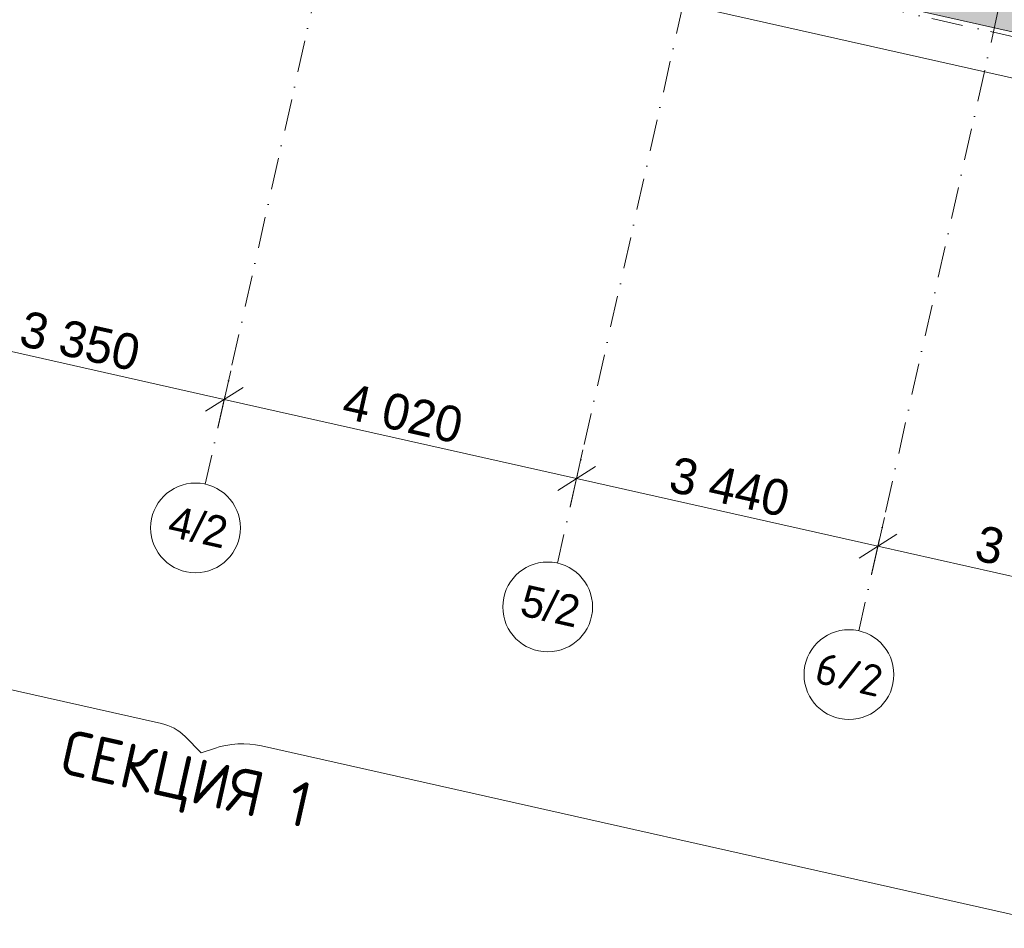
# Model space of a CAD drawing. Header units: millimetres. Extents: x -6990425 to -6520160, y 6117771 to 6220266.
# Tile 3 of 115: x -6950871 to -6939905, y 6122890 to 6133014. Entities that reach past the tile are written whole.
import ezdxf
from ezdxf.enums import TextEntityAlignment as Align

# ---------------------------------------------------------------- set-up
doc = ezdxf.new("R2010")
doc.units = ezdxf.units.MM
doc.header["$MEASUREMENT"] = 0
doc.linetypes.add('Штрихпунктирная', pattern=[670.277762, 352.777767, -176.388884, 0, -141.111112])
for name, color, linetype, lineweight in [('0_Ном._пера__1', 7, 'Continuous', 0), ('0_Ном._пера__120', 7, 'Continuous', 0), ('АР-Стены_внешние_.АР_Ном._пера__1', 7, 'Continuous', 30), ('АР-Чертеж-Оси_Осевые размеры.АР_Ном._пера__1', 7, 'Continuous', 0), ('АР-Чертеж-Оси_Осевые размеры.АР_Ном._пера__120', 7, 'Continuous', 0), ('Кровля_Ном._пера__101', 252, 'Continuous', 0), ('Кровля_Ном._пера__120', 7, 'Continuous', 0)]:
    doc.layers.add(name, color=color, linetype=linetype, lineweight=lineweight)
doc.layers.add('АР-Стены_внешние_.АР', color=7, linetype='Continuous')
doc.layers.add('АР-Чертеж-Оси_Осевые размеры.АР', color=7, linetype='Continuous')
doc.styles.add('РЎР“Р•РќР•Р\xa0Р\x98Р\xa0_РЎРўР\x98Р›Р¬_2', font='GOTHIC.TTF')
doc.styles.add('РЎР“Р•РќР•Р\xa0Р\x98Р\xa0_РЎРўР\x98Р›Р¬_4', font='isocpeur.ttf')
doc.styles.add('РЎР“Р•РќР•Р\xa0Р\x98Р\xa0_РЎРўР\x98Р›Р¬_5', font='GOST_Common.ttf')
doc.dimstyles.new('СГЕНЕРИР_СТИЛЬ__1', dxfattribs={"dimtxt": 400, "dimasz": 332.5, "dimexe": 0.18, "dimexo": 0.0625, "dimgap": 0, "dimtad": 1, "dimdec": 0, "dimzin": 0, "dimdsep": 46, "dimtxsty": 'РЎР“Р•РќР•Р\xa0Р\x98Р\xa0_РЎРўР\x98Р›Р¬_2', "dimblk": 'ARROWHEAD_6', "dimblk1": 'ARROWHEAD_6', "dimblk2": 'ARROWHEAD_6', "dimcen": 0.09, "dimse1": 1, "dimse2": 1, "dimclrd": 7, "dimclre": 7, "dimclrt": 7, "dimazin": 0, "dimtfac": 1, "dimtdec": 4, "dimtmove": 0, "dimatfit": 3, "dimfxl": 1, "dimtolj": 1, "dimtzin": 0, "dimarcsym": 0})

# ---------------------------------------------------------------- blocks, each defined once
blk = doc.blocks.new('Стена_67_2', base_point=(-6936904, 6132223))
at = {"layer": 'АР-Стены_внешние_.АР_Ном._пера__1', "color": 7, "linetype": 'Continuous', "lineweight": 0, "flags": 128}
for points in [[(-6936904, 6132223), (-6957950, 6136950)], [(-6958059, 6136462), (-6937013, 6131735)]]:
    blk.add_lwpolyline(points, dxfattribs=at)
blk = doc.blocks.new('Стандартный Маркер Сетки[55]_2', base_point=(-6939881, 6149223))
at = {"layer": 'АР-Чертеж-Оси_Осевые размеры.АР_Ном._пера__120', "color": 7, "linetype": 'Штрихпунктирная', "lineweight": 0}
for p, q in [((-6940100, 6148248), (-6944662, 6127933)), ((-6944662, 6127933), (-6944882, 6126958))]:
    blk.add_line(p, q, dxfattribs=at)
at = {"layer": 'АР-Чертеж-Оси_Осевые размеры.АР_Ном._пера__120', "color": 7, "linetype": 'Continuous', "lineweight": 0}
blk.add_circle((-6944991, 6126470), 500, dxfattribs=at)
at = {"layer": 'АР-Чертеж-Оси_Осевые размеры.АР_Ном._пера__120', "color": 7, "linetype": 'Штрихпунктирная', "lineweight": 0}
blk.add_point((-6944662, 6127933), dxfattribs=at)
blk.add_point((-6944662, 6127933), dxfattribs=at)
at = {"layer": 'АР-Чертеж-Оси_Осевые размеры.АР_Ном._пера__120', "color": 7, "lineweight": 0, "style": 'РЎР“Р•РќР•Р\xa0Р\x98Р\xa0_РЎРўР\x98Р›Р¬_2'}
blk.add_attdef('AC_MarkerText_1', text='', height=350, rotation=347.3417, dxfattribs=at).set_placement((-6944921, 6126651), align=Align.TOP_CENTER)
blk = doc.blocks.new('Стандартный Маркер Сетки[58]_2', base_point=(-6943803, 6150104))
at = {"layer": 'АР-Чертеж-Оси_Осевые размеры.АР_Ном._пера__120', "color": 7, "linetype": 'Штрихпунктирная', "lineweight": 0}
for p, q in [((-6944022, 6149129), (-6948585, 6128814)), ((-6948585, 6128814), (-6948804, 6127838))]:
    blk.add_line(p, q, dxfattribs=at)
at = {"layer": 'АР-Чертеж-Оси_Осевые размеры.АР_Ном._пера__120', "color": 7, "linetype": 'Continuous', "lineweight": 0}
blk.add_circle((-6948913, 6127351), 500, dxfattribs=at)
at = {"layer": 'АР-Чертеж-Оси_Осевые размеры.АР_Ном._пера__120', "color": 7, "linetype": 'Штрихпунктирная', "lineweight": 0}
blk.add_point((-6948585, 6128814), dxfattribs=at)
blk.add_point((-6948585, 6128814), dxfattribs=at)
at = {"layer": 'АР-Чертеж-Оси_Осевые размеры.АР_Ном._пера__120', "color": 7, "lineweight": 0, "style": 'РЎР“Р•РќР•Р\xa0Р\x98Р\xa0_РЎРўР\x98Р›Р¬_2'}
blk.add_attdef('AC_MarkerText_1', text='', height=350, rotation=347.3417, dxfattribs=at).set_placement((-6948844, 6127532), align=Align.TOP_CENTER)
blk = doc.blocks.new('Стандартный Маркер Сетки[64]_2', base_point=(-6936524, 6148469))
at = {"layer": 'АР-Чертеж-Оси_Осевые размеры.АР_Ном._пера__120', "color": 7, "linetype": 'Штрихпунктирная', "lineweight": 0}
for p, q in [((-6936744, 6147494), (-6941306, 6127179)), ((-6941306, 6127179), (-6941525, 6126204))]:
    blk.add_line(p, q, dxfattribs=at)
at = {"layer": 'АР-Чертеж-Оси_Осевые размеры.АР_Ном._пера__120', "color": 7, "linetype": 'Continuous', "lineweight": 0}
blk.add_circle((-6941635, 6125716), 500, dxfattribs=at)
at = {"layer": 'АР-Чертеж-Оси_Осевые размеры.АР_Ном._пера__120', "color": 7, "linetype": 'Штрихпунктирная', "lineweight": 0}
blk.add_point((-6941306, 6127179), dxfattribs=at)
blk.add_point((-6941306, 6127179), dxfattribs=at)
at = {"layer": 'АР-Чертеж-Оси_Осевые размеры.АР_Ном._пера__120', "color": 7, "lineweight": 0, "style": 'РЎР“Р•РќР•Р\xa0Р\x98Р\xa0_РЎРўР\x98Р›Р¬_4'}
blk.add_attdef('AC_MarkerText_1', text='', height=350, rotation=347.3417, dxfattribs=at).set_placement((-6941596, 6125887), align=Align.TOP_CENTER)
blk = doc.blocks.new('Стандартный Маркер Сетки[66]_2', base_point=(-6939881, 6149223))
at = {"layer": 'АР-Чертеж-Оси_Осевые размеры.АР_Ном._пера__120', "color": 7, "linetype": 'Штрихпунктирная', "lineweight": 0}
for p, q in [((-6940100, 6148248), (-6944662, 6127933)), ((-6944662, 6127933), (-6944882, 6126958))]:
    blk.add_line(p, q, dxfattribs=at)
at = {"layer": 'АР-Чертеж-Оси_Осевые размеры.АР_Ном._пера__120', "color": 7, "linetype": 'Continuous', "lineweight": 0}
blk.add_circle((-6944991, 6126470), 500, dxfattribs=at)
at = {"layer": 'АР-Чертеж-Оси_Осевые размеры.АР_Ном._пера__120', "color": 7, "linetype": 'Штрихпунктирная', "lineweight": 0}
blk.add_point((-6944662, 6127933), dxfattribs=at)
blk.add_point((-6944662, 6127933), dxfattribs=at)
at = {"layer": 'АР-Чертеж-Оси_Осевые размеры.АР_Ном._пера__120', "color": 7, "lineweight": 0, "style": 'РЎР“Р•РќР•Р\xa0Р\x98Р\xa0_РЎРўР\x98Р›Р¬_2'}
blk.add_attdef('AC_MarkerText_1', text='', height=350, rotation=347.3417, dxfattribs=at).set_placement((-6944921, 6126651), align=Align.TOP_CENTER)
blk = doc.blocks.new('Стандартный Маркер Сетки[69]_2', base_point=(-6943803, 6150104))
at = {"layer": 'АР-Чертеж-Оси_Осевые размеры.АР_Ном._пера__120', "color": 7, "linetype": 'Штрихпунктирная', "lineweight": 0}
for p, q in [((-6944022, 6149129), (-6948585, 6128814)), ((-6948585, 6128814), (-6948804, 6127838))]:
    blk.add_line(p, q, dxfattribs=at)
at = {"layer": 'АР-Чертеж-Оси_Осевые размеры.АР_Ном._пера__120', "color": 7, "linetype": 'Continuous', "lineweight": 0}
blk.add_circle((-6948913, 6127351), 500, dxfattribs=at)
at = {"layer": 'АР-Чертеж-Оси_Осевые размеры.АР_Ном._пера__120', "color": 7, "linetype": 'Штрихпунктирная', "lineweight": 0}
blk.add_point((-6948585, 6128814), dxfattribs=at)
blk.add_point((-6948585, 6128814), dxfattribs=at)
at = {"layer": 'АР-Чертеж-Оси_Осевые размеры.АР_Ном._пера__120', "color": 7, "lineweight": 0, "style": 'РЎР“Р•РќР•Р\xa0Р\x98Р\xa0_РЎРўР\x98Р›Р¬_2'}
blk.add_attdef('AC_MarkerText_1', text='', height=350, rotation=347.3417, dxfattribs=at).set_placement((-6948844, 6127532), align=Align.TOP_CENTER)
blk = doc.blocks.new('Стандартный Маркер Сетки[75]_2', base_point=(-6936524, 6148469))
at = {"layer": 'АР-Чертеж-Оси_Осевые размеры.АР_Ном._пера__120', "color": 7, "linetype": 'Штрихпунктирная', "lineweight": 0}
for p, q in [((-6936744, 6147494), (-6941306, 6127179)), ((-6941306, 6127179), (-6941525, 6126204))]:
    blk.add_line(p, q, dxfattribs=at)
at = {"layer": 'АР-Чертеж-Оси_Осевые размеры.АР_Ном._пера__120', "color": 7, "linetype": 'Continuous', "lineweight": 0}
blk.add_circle((-6941635, 6125716), 500, dxfattribs=at)
at = {"layer": 'АР-Чертеж-Оси_Осевые размеры.АР_Ном._пера__120', "color": 7, "linetype": 'Штрихпунктирная', "lineweight": 0}
blk.add_point((-6941306, 6127179), dxfattribs=at)
blk.add_point((-6941306, 6127179), dxfattribs=at)
at = {"layer": 'АР-Чертеж-Оси_Осевые размеры.АР_Ном._пера__120', "color": 7, "lineweight": 0, "style": 'РЎР“Р•РќР•Р\xa0Р\x98Р\xa0_РЎРўР\x98Р›Р¬_4'}
blk.add_attdef('AC_MarkerText_1', text='', height=350, rotation=347.3417, dxfattribs=at).set_placement((-6941596, 6125887), align=Align.TOP_CENTER)
blk = doc.blocks.new('*D311', base_point=(-6338580, 6562678))
at = {"layer": 'АР-Чертеж-Оси_Осевые размеры.АР_Ном._пера__1', "color": 7, "linetype": 'Continuous', "lineweight": 0, "transparency": 16777216}
for p, q in [((-6955939, 6130433), (-6951860, 6129517)), ((-6951932, 6129197), (-6951789, 6129837)), ((-6951651, 6129649), (-6952070, 6129384)), ((-6951860, 6129517), (-6948592, 6128783)), ((-6948664, 6128462), (-6948520, 6129103)), ((-6948383, 6128915), (-6948801, 6128650))]:
    blk.add_line(p, q, dxfattribs=at)
at = {"layer": 'АР-Чертеж-Оси_Осевые размеры.АР_Ном._пера__1', "color": 7, "lineweight": 0, "transparency": 16777216, "insert": (-6950896, 6129382), "char_height": 400, "attachment_point": 7, "rotation": 347.3417, "style": 'РЎР“Р•РќР•Р\xa0Р\x98Р\xa0_РЎРўР\x98Р›Р¬_2'}
blk.add_mtext('\\A1;{\\pql;\\fCentury Gothic|b0|i0|c204|p0;\\W1.000000;3\xa0350}', dxfattribs=at)
blk = doc.blocks.new('ARROWHEAD_6')
at = {"color": 0, "linetype": 'Continuous', "lineweight": 0}
for p, q in [((-0.5, -0.5), (0.5, 0.5)), ((0, 0), (-1, 0))]:
    blk.add_line(p, q, dxfattribs=at)
blk = doc.blocks.new('*D312', base_point=(-6338580, 6562678))
at = {"layer": 'АР-Чертеж-Оси_Осевые размеры.АР_Ном._пера__1', "color": 7, "linetype": 'Continuous', "lineweight": 0, "transparency": 16777216}
for p, q in [((-6948664, 6128462), (-6948520, 6129103)), ((-6948383, 6128915), (-6948801, 6128650)), ((-6948592, 6128783), (-6944670, 6127902)), ((-6944741, 6127582), (-6944598, 6128222)), ((-6944460, 6128034), (-6944879, 6127769))]:
    blk.add_line(p, q, dxfattribs=at)
at = {"layer": 'АР-Чертеж-Оси_Осевые размеры.АР_Ном._пера__1', "color": 7, "lineweight": 0, "transparency": 16777216, "insert": (-6947301, 6128575), "char_height": 400, "attachment_point": 7, "rotation": 347.3417, "style": 'РЎР“Р•РќР•Р\xa0Р\x98Р\xa0_РЎРўР\x98Р›Р¬_2'}
blk.add_mtext('\\A1;{\\pql;\\fCentury Gothic|b0|i0|c204|p0;\\W1.000000;4\xa0020}', dxfattribs=at)
blk = doc.blocks.new('*D313', base_point=(-6338580, 6562678))
at = {"layer": 'АР-Чертеж-Оси_Осевые размеры.АР_Ном._пера__1', "color": 7, "linetype": 'Continuous', "lineweight": 0, "transparency": 16777216}
for p, q in [((-6948592, 6128783), (-6944670, 6127902)), ((-6944741, 6127582), (-6944598, 6128222)), ((-6944460, 6128034), (-6944879, 6127769)), ((-6944670, 6127902), (-6941313, 6127148)), ((-6941385, 6126828), (-6941241, 6127468)), ((-6941104, 6127280), (-6941522, 6127015))]:
    blk.add_line(p, q, dxfattribs=at)
at = {"layer": 'АР-Чертеж-Оси_Осевые размеры.АР_Ном._пера__1', "color": 7, "lineweight": 0, "transparency": 16777216, "insert": (-6943662, 6127757), "char_height": 400, "attachment_point": 7, "rotation": 347.3417, "style": 'РЎР“Р•РќР•Р\xa0Р\x98Р\xa0_РЎРўР\x98Р›Р¬_2'}
blk.add_mtext('\\A1;{\\pql;\\fCentury Gothic|b0|i0|c204|p0;\\W1.000000;3\xa0440}', dxfattribs=at)
blk = doc.blocks.new('*D314', base_point=(-6338580, 6562678))
at = {"layer": 'АР-Чертеж-Оси_Осевые размеры.АР_Ном._пера__1', "color": 7, "linetype": 'Continuous', "lineweight": 0, "transparency": 16777216}
for p, q in [((-6944670, 6127902), (-6941313, 6127148)), ((-6941385, 6126828), (-6941241, 6127468)), ((-6941104, 6127280), (-6941522, 6127015)), ((-6941313, 6127148), (-6937859, 6126372)), ((-6937931, 6126052), (-6937787, 6126692)), ((-6938068, 6126240), (-6937650, 6126504)), ((-6937859, 6126372), (-6937603, 6126315))]:
    blk.add_line(p, q, dxfattribs=at)
at = {"layer": 'АР-Чертеж-Оси_Осевые размеры.АР_Ном._пера__1', "color": 7, "lineweight": 0, "transparency": 16777216, "insert": (-6940256, 6126992), "char_height": 400, "attachment_point": 7, "rotation": 347.3417, "style": 'РЎР“Р•РќР•Р\xa0Р\x98Р\xa0_РЎРўР\x98Р›Р¬_2'}
blk.add_mtext('\\A1;{\\pql;\\fCentury Gothic|b0|i0|c204|p0;\\W1.000000;3\xa0540}', dxfattribs=at)
blk = doc.blocks.new('Стандартный Маркер Сетки[78]_2', base_point=(-6989437, 6143970))
at = {"layer": 'АР-Чертеж-Оси_Осевые размеры.АР_Ном._пера__120', "color": 7, "linetype": 'Штрихпунктирная', "lineweight": 0}
blk.add_line((-6988462, 6143751), (-6909520, 6126021), dxfattribs=at)
at = {"layer": 'АР-Чертеж-Оси_Осевые размеры.АР_Ном._пера__120', "color": 7, "lineweight": 0, "style": 'РЎР“Р•РќР•Р\xa0Р\x98Р\xa0_РЎРўР\x98Р›Р¬_2'}
for tag, p in [('AC_MarkerText_1_0', (-6989855, 6144261)), ('AC_MarkerText_1_1', (-6907987, 6125874))]:
    blk.add_attdef(tag, text='', height=350, rotation=347.3417, dxfattribs=at).set_placement(p, align=Align.TOP_CENTER)
blk = doc.blocks.new('Стандартный Маркер Сетки[84]_2', base_point=(-6989437, 6143970))
at = {"layer": 'АР-Чертеж-Оси_Осевые размеры.АР_Ном._пера__120', "color": 7, "linetype": 'Штрихпунктирная', "lineweight": 0}
blk.add_line((-6988462, 6143751), (-6909520, 6126021), dxfattribs=at)
at = {"layer": 'АР-Чертеж-Оси_Осевые размеры.АР_Ном._пера__120', "color": 7, "lineweight": 0, "style": 'РЎР“Р•РќР•Р\xa0Р\x98Р\xa0_РЎРўР\x98Р›Р¬_2'}
for tag, p in [('AC_MarkerText_1_0', (-6989855, 6144261)), ('AC_MarkerText_1_1', (-6907987, 6125874))]:
    blk.add_attdef(tag, text='', height=350, rotation=347.3417, dxfattribs=at).set_placement(p, align=Align.TOP_CENTER)
blk = doc.blocks.new('Стандартный Маркер Сетки[88]_2', base_point=(-6989437, 6143970))
at = {"layer": 'АР-Чертеж-Оси_Осевые размеры.АР_Ном._пера__120', "color": 7, "linetype": 'Штрихпунктирная', "lineweight": 0}
blk.add_line((-6988462, 6143751), (-6909520, 6126021), dxfattribs=at)
at = {"layer": 'АР-Чертеж-Оси_Осевые размеры.АР_Ном._пера__120', "color": 7, "lineweight": 0, "style": 'РЎР“Р•РќР•Р\xa0Р\x98Р\xa0_РЎРўР\x98Р›Р¬_2'}
for tag, p in [('AC_MarkerText_1_0', (-6989855, 6144261)), ('AC_MarkerText_1_1', (-6907987, 6125874))]:
    blk.add_attdef(tag, text='', height=350, rotation=347.3417, dxfattribs=at).set_placement(p, align=Align.TOP_CENTER)
blk = doc.blocks.new('Стандартный Маркер Сетки[94]_2', base_point=(-6989437, 6143970))
at = {"layer": 'АР-Чертеж-Оси_Осевые размеры.АР_Ном._пера__120', "color": 7, "linetype": 'Штрихпунктирная', "lineweight": 0}
blk.add_line((-6988462, 6143751), (-6909520, 6126021), dxfattribs=at)
at = {"layer": 'АР-Чертеж-Оси_Осевые размеры.АР_Ном._пера__120', "color": 7, "lineweight": 0, "style": 'РЎР“Р•РќР•Р\xa0Р\x98Р\xa0_РЎРўР\x98Р›Р¬_2'}
for tag, p in [('AC_MarkerText_1_0', (-6989855, 6144261)), ('AC_MarkerText_1_1', (-6907987, 6125874))]:
    blk.add_attdef(tag, text='', height=350, rotation=347.3417, dxfattribs=at).set_placement(p, align=Align.TOP_CENTER)

msp = doc.modelspace()

# ---------------------------------------------------------------- hatches: boundary and pattern name
at = {"layer": 'Кровля_Ном._пера__101', "linetype": 'Continuous', "lineweight": 0}
h = msp.add_hatch(dxfattribs=at)
h.set_pattern_fill('ПЕСОК_0002', color=252, style=0, pattern_type=2)
h.set_pattern_definition([(32.3417, (-6945630.73, 6142605.52), (-120.9696, 191.0468), [0, -150.75, 0, -226.125]), (97.3417, (-6945140.44, 6142495.4), (224.271, 28.8958), [0, -110.55, 0, -190.95])])
h.paths.add_polyline_path([(-6957949.6, 6136950), (-6936903.7, 6132223.2), (-6933738.3, 6146316.9), (-6936324, 6146897.7), (-6936558.5, 6145853.7), (-6940002.8, 6146627.3), (-6940744.5, 6143324.5), (-6940480.6, 6143265.3), (-6941424, 6139064.9), (-6950727.9, 6141154.5), (-6949424.2, 6146959.5), (-6948901.6, 6146842.1), (-6948627.6, 6148061.9), (-6949037.3, 6148153.9), (-6948543, 6150354.8), (-6952065.7, 6151146), (-6951886.1, 6151945.6), (-6954452.2, 6152522)])

# ---------------------------------------------------------------- linework, layer by layer
at = {"layer": '0_Ном._пера__120', "color": 7, "linetype": 'Continuous', "lineweight": 0}
for points in [[(-6960119.5, 6128155.1, 0.4142136), (-6959712.5, 6127512.2), (-6949291.9, 6125171.8, -0.1418046), (-6949029.7, 6125027.7), (-6948848.1, 6124846.4)], [(-6948848.1, 6124846.4), (-6948702.2, 6124895.1, -0.1365629), (-6948177.8, 6124921.6), (-6939189.7, 6122902.9, 0.4142136), (-6938546.8, 6123310)]]:
    msp.add_lwpolyline(points, format="xyb", dxfattribs=at)
at = {"layer": 'Кровля_Ном._пера__120', "color": 7, "linetype": 'Continuous', "lineweight": 0, "flags": 128}
msp.add_lwpolyline([(-6957949.6, 6136950), (-6936903.7, 6132223.2), (-6933738.3, 6146316.9), (-6936324, 6146897.7), (-6936558.5, 6145853.7), (-6940002.8, 6146627.3), (-6940744.5, 6143324.5), (-6940480.6, 6143265.3), (-6941424, 6139064.9), (-6950727.9, 6141154.5), (-6949424.2, 6146959.5), (-6948901.6, 6146842.1), (-6948627.6, 6148061.9), (-6949037.3, 6148153.9), (-6948543, 6150354.8), (-6952065.7, 6151146), (-6951886.1, 6151945.6), (-6954452.2, 6152522)], close=True, dxfattribs=at)

# ---------------------------------------------------------------- block references
at = {"layer": 'АР-Стены_внешние_.АР', "color": 7, "lineweight": 0}
msp.add_blockref('Стена_67_2', (-6936903.7, 6132223.2), dxfattribs=at)
at = {"layer": 'АР-Чертеж-Оси_Осевые размеры.АР', "color": 8, "linetype": 'Continuous', "lineweight": 15}
for name, p, values in [('Стандартный Маркер Сетки[58]_2', (-6943803.1, 6150104.3), {'AC_MarkerText_1': '4/2'}), ('Стандартный Маркер Сетки[69]_2', (-6943803.1, 6150104.3), {'AC_MarkerText_1': '4/2'}), ('Стандартный Маркер Сетки[55]_2', (-6939880.8, 6149223.3), {'AC_MarkerText_1': '5/2'}), ('Стандартный Маркер Сетки[66]_2', (-6939880.8, 6149223.3), {'AC_MarkerText_1': '5/2'}), ('Стандартный Маркер Сетки[64]_2', (-6936524.4, 6148469.5), {'AC_MarkerText_1': '6/2'}), ('Стандартный Маркер Сетки[75]_2', (-6936524.4, 6148469.5), {'AC_MarkerText_1': '6/2'})]:
    msp.add_blockref(name, p, dxfattribs=at).add_auto_attribs(values)
for name in ['Стандартный Маркер Сетки[78]_2', 'Стандартный Маркер Сетки[84]_2', 'Стандартный Маркер Сетки[88]_2', 'Стандартный Маркер Сетки[94]_2']:
    msp.add_blockref(name, (-6989437.4, 6143970.3), dxfattribs=at)

# ---------------------------------------------------------------- texts
at = {"layer": '0_Ном._пера__1', "color": 7, "linetype": 'Continuous', "lineweight": 0, "insert": (-6949096.2, 6124183.2), "char_height": 500, "attachment_point": 8, "rotation": 347.34172, "style": 'РЎР“Р•РќР•Р\xa0Р\x98Р\xa0_РЎРўР\x98Р›Р¬_5'}
msp.add_mtext('\\A1;{\\pqc;\\fGOST Common|b0|i0|c204|p0;\\W1.000000;СЕКЦИЯ \\fGOST Common|b0|i0|c204|p0;\\W1.000000;1}', dxfattribs=at)

# ---------------------------------------------------------------- dimensions: what is measured, and where the dimension line sits
at = {"layer": 'АР-Чертеж-Оси_Осевые размеры.АР', "color": 7, "linetype": 'Continuous', "lineweight": 0}
for base, p1, p2, picture, middle in [((-6948591.8, 6128782.6), (-6952072.5, 6128572.6), (-6948803.9, 6127838.5), '*D311', (-6950183.1, 6129427)), ((-6944669.5, 6127901.7), (-6948803.9, 6127838.5), (-6944881.6, 6126957.5), '*D312', (-6946587.6, 6128619.4)), ((-6941313.1, 6127147.8), (-6944881.6, 6126957.5), (-6941525.1, 6126203.7), '*D313', (-6942948.3, 6127802.1)), ((-6937859.1, 6126372.1), (-6941525.1, 6126203.7), (-6938176.9, 6124957.3), '*D314', (-6939543.1, 6127037.3))]:
    dim = msp.add_linear_dim(base=base, p1=p1, p2=p2, angle=347.34172, dimstyle='СГЕНЕРИР_СТИЛЬ__1', dxfattribs=at)
    dim.commit()
    dim.dimension.update_dxf_attribs({"geometry": picture, "text_midpoint": middle, "dimtype": 160, "text_rotation": 347.34172})

doc.saveas('drawing.dxf')
